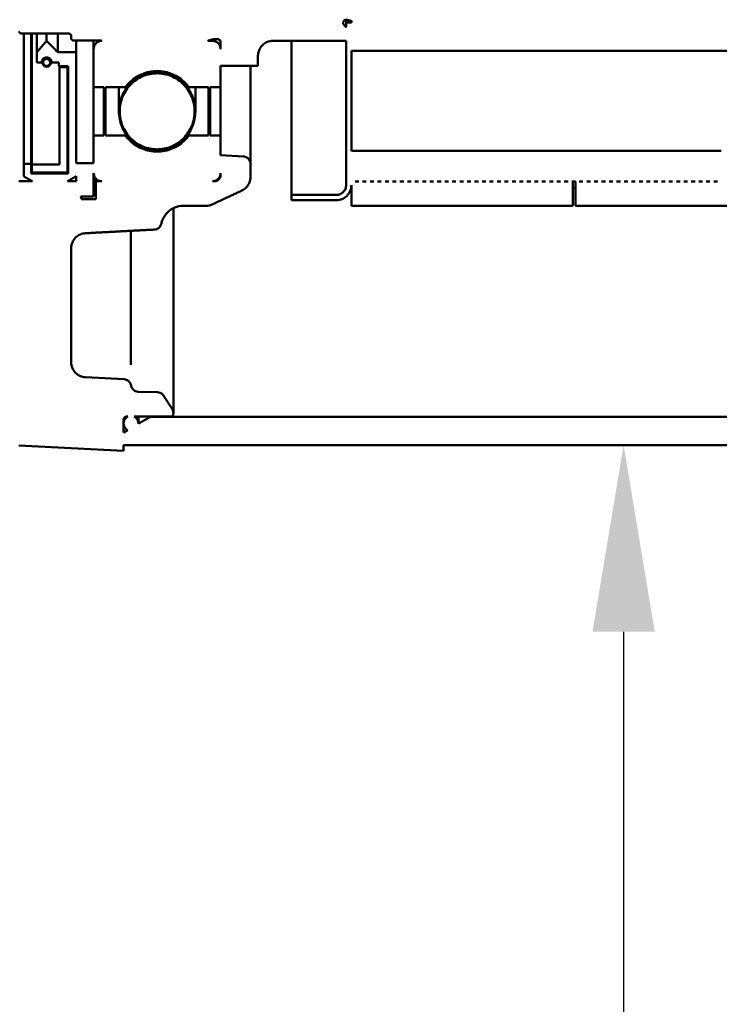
# Model space of a CAD drawing. Header units: inches. Extents: x 0 to 234, y 0 to 165.
# Tile 75 of 85: x 163.74 to 167.43, y 66.74 to 71.93. Entities that reach past the tile are written whole.
import ezdxf

# ---------------------------------------------------------------- set-up
doc = ezdxf.new("R2010")
doc.units = ezdxf.units.IN
doc.header["$LTSCALE"] = 10
doc.header["$MEASUREMENT"] = 0
doc.layers.add('Dimension (ANSI)', color=7, linetype='Continuous', lineweight=25)
doc.layers.add('Visible (ANSI)', color=7, linetype='Continuous', lineweight=50)
doc.styles.add('Note Text (ANSI)', font='arial.ttf')
doc.dimstyles.new('Default (ANSI)', dxfattribs={"dimscale": 10, "dimtxt": 0.12, "dimasz": 0.098425, "dimexe": 0.125, "dimexo": 0.0625, "dimgap": 0.031496, "dimtad": 0, "dimtih": 1, "dimtoh": 1, "dimrnd": 1e-08, "dimzin": 4, "dimdsep": 46, "dimtxsty": 'Note Text (ANSI)', "dimcen": 0.09, "dimdle": 0.393701, "dimclrd": 256, "dimclre": 256, "dimclrt": 256, "dimadec": 0, "dimazin": 1, "dimtfac": 1, "dimtofl": 0, "dimtmove": 0, "dimatfit": 3, "dimfxl": 1, "dimtolj": 1, "dimtzin": 4, "dimlwd": -1, "dimlwe": -1, "dimarcsym": 0})

# ---------------------------------------------------------------- blocks, each defined once
blk = doc.blocks.new('*D15')
at = {"layer": 'Defpoints', "color": 0, "transparency": 16777216}
for p in [(166.7157, 69.6912), (166.926, 69.6912), (161.8831, 57.1203)]:
    blk.add_point(p, dxfattribs=at)
at = {"layer": 'Dimension (ANSI)', "transparency": 16777216}
for p, q in [((166.926, 68.707), (166.926, 64.3334)), ((166.926, 58.1046), (166.926, 62.4781))]:
    blk.add_line(p, q, dxfattribs=at)
for points in [[(166.762, 68.707), (167.0901, 68.707), (166.926, 69.6912)], [(166.762, 58.1046), (167.0901, 58.1046), (166.926, 57.1203)]]:
    blk.add_solid(points, dxfattribs=at)
at = {"layer": 'Dimension (ANSI)', "transparency": 16777216, "insert": (165.1277, 64.0185), "char_height": 1.2, "attachment_point": 1, "style": 'Note Text (ANSI)'}
blk.add_mtext('\\A1;\\fArial|b0|i0;12.6"', dxfattribs=at)

msp = doc.modelspace()

# ---------------------------------------------------------------- linework, layer by layer
at = {"layer": 'Visible (ANSI)'}
for p, q in [((165.4638, 71.9176), (165.4638, 71.932)), ((165.4913, 71.9176), (165.4638, 71.9176)), ((165.4638, 71.9176), (165.4638, 71.8922)), ((165.4913, 71.9238), (165.4913, 71.9249)), ((165.4952, 71.9238), (165.4913, 71.9238)), ((165.4913, 71.9238), (165.4913, 71.9176)), ((163.7472, 71.86), (163.9992, 71.86)), ((163.7645, 71.86), (163.7645, 71.1724)), ((163.8039, 71.1724), (163.8039, 71.86)), ((163.8078, 71.86), (163.8078, 71.1684)), ((163.8334, 71.86), (163.8334, 71.7602)), ((163.8854, 71.86), (163.8854, 71.8212)), ((163.9444, 71.86), (163.9444, 71.7602)), ((164.015, 71.8437), (164.015, 71.8302)), ((164.0228, 71.822), (164.1724, 71.822)), ((164.0401, 71.822), (164.0401, 71.7602)), ((164.1331, 71.7764), (164.1331, 71.822)), ((164.1724, 71.822), (164.1724, 71.8212)), ((164.1724, 71.8212), (164.1764, 71.8212)), ((164.7591, 71.8212), (164.7354, 71.8212)), ((164.7648, 71.8294), (164.7866, 71.8294)), ((164.8024, 71.813), (164.8024, 71.7764)), ((165.078, 71.8212), (165.4638, 71.8212)), ((165.1764, 71.0091), (165.1764, 71.8212)), ((165.4638, 71.8212), (165.4638, 71.0607)), ((163.8334, 71.7602), (163.8334, 71.7068)), ((164.0401, 71.7602), (163.9444, 71.7602)), ((164.0401, 71.1763), (164.0401, 71.7602)), ((164.1331, 71.7764), (164.1331, 71.5763)), ((165.4913, 71.2405), (165.4913, 71.7684)), ((165.4913, 71.7684), (167.8535, 71.7684)), ((163.8334, 71.7068), (163.8594, 71.7068)), ((163.8633, 71.7209), (163.8633, 71.7068)), ((163.9074, 71.7068), (163.9074, 71.7209)), ((163.9113, 71.7068), (163.949, 71.7068)), ((163.949, 71.7068), (163.949, 71.6866)), ((164.9992, 71.6894), (164.9992, 71.74)), ((163.949, 71.6866), (163.9985, 71.6866)), ((163.953, 71.6866), (163.953, 71.6826)), ((163.9946, 71.6826), (163.953, 71.6826)), ((163.953, 71.6826), (163.953, 71.1684)), ((163.9946, 71.6826), (163.9946, 71.6866)), ((163.9946, 71.1264), (163.9946, 71.6826)), ((163.9985, 71.6866), (163.9985, 71.1225)), ((164.8024, 71.5763), (164.8024, 71.6894)), ((164.8024, 71.6894), (164.9992, 71.6894)), ((164.9598, 71.6894), (164.9598, 71.1719)), ((164.1331, 71.5763), (164.1864, 71.5763)), ((164.1331, 71.3215), (164.1331, 71.5763)), ((164.1864, 71.5763), (164.1864, 71.3215)), ((164.1963, 71.3215), (164.1963, 71.5763)), ((164.1963, 71.5763), (164.3004, 71.5763)), ((164.2664, 71.5763), (164.2664, 71.4487)), ((164.635, 71.5763), (164.7376, 71.5763)), ((164.669, 71.4487), (164.669, 71.5763)), ((164.7376, 71.5763), (164.7376, 71.3215)), ((164.7474, 71.3215), (164.7474, 71.5763)), ((164.7474, 71.5763), (164.8024, 71.5763)), ((164.8024, 71.5763), (164.8024, 71.3215)), ((164.3004, 71.3353), (164.3004, 71.3215)), ((164.635, 71.3215), (164.635, 71.3353)), ((164.1864, 71.3215), (164.1331, 71.3215)), ((164.1331, 71.3215), (164.1331, 71.1763)), ((164.3004, 71.3215), (164.1963, 71.3215)), ((164.7376, 71.3215), (164.635, 71.3215)), ((164.8024, 71.3215), (164.7474, 71.3215)), ((164.8024, 71.218), (164.8024, 71.3215)), ((165.511, 71.2405), (165.4913, 71.2405)), ((165.5307, 71.2405), (165.511, 71.2405)), ((165.5504, 71.2405), (165.5307, 71.2405)), ((165.5701, 71.2405), (165.5504, 71.2405)), ((165.5898, 71.2405), (165.5701, 71.2405)), ((165.6094, 71.2405), (165.5898, 71.2405)), ((165.6291, 71.2405), (165.6094, 71.2405)), ((165.6488, 71.2405), (165.6291, 71.2405)), ((165.6685, 71.2405), (165.6488, 71.2405)), ((165.6882, 71.2405), (165.6685, 71.2405)), ((165.7079, 71.2405), (165.6882, 71.2405)), ((165.7276, 71.2405), (165.7079, 71.2405)), ((165.7472, 71.2405), (165.7276, 71.2405)), ((165.7669, 71.2405), (165.7472, 71.2405)), ((165.7866, 71.2405), (165.7669, 71.2405)), ((165.8063, 71.2405), (165.7866, 71.2405)), ((165.826, 71.2405), (165.8063, 71.2405)), ((165.8457, 71.2405), (165.826, 71.2405)), ((165.8654, 71.2405), (165.8457, 71.2405)), ((165.885, 71.2405), (165.8654, 71.2405)), ((165.9047, 71.2405), (165.885, 71.2405)), ((165.9244, 71.2405), (165.9047, 71.2405)), ((165.9441, 71.2405), (165.9244, 71.2405)), ((165.9638, 71.2405), (165.9441, 71.2405)), ((165.9835, 71.2405), (165.9638, 71.2405)), ((166.0031, 71.2405), (165.9835, 71.2405)), ((166.0228, 71.2405), (166.0031, 71.2405)), ((166.0425, 71.2405), (166.0228, 71.2405)), ((166.0622, 71.2405), (166.0425, 71.2405)), ((166.0819, 71.2405), (166.0622, 71.2405)), ((166.1016, 71.2405), (166.0819, 71.2405)), ((166.1213, 71.2405), (166.1016, 71.2405)), ((166.1409, 71.2405), (166.1213, 71.2405)), ((166.1606, 71.2405), (166.1409, 71.2405)), ((166.1803, 71.2405), (166.1606, 71.2405)), ((166.2, 71.2405), (166.1803, 71.2405)), ((166.2197, 71.2405), (166.2, 71.2405)), ((166.2394, 71.2405), (166.2197, 71.2405)), ((166.2591, 71.2405), (166.2394, 71.2405)), ((166.2787, 71.2405), (166.2591, 71.2405)), ((166.2984, 71.2405), (166.2787, 71.2405)), ((166.3181, 71.2405), (166.2984, 71.2405)), ((166.3378, 71.2405), (166.3181, 71.2405)), ((166.3575, 71.2405), (166.3378, 71.2405)), ((166.3772, 71.2405), (166.3575, 71.2405)), ((166.3968, 71.2405), (166.3772, 71.2405)), ((166.4165, 71.2405), (166.3968, 71.2405)), ((166.4362, 71.2405), (166.4165, 71.2405)), ((166.4559, 71.2405), (166.4362, 71.2405)), ((166.4756, 71.2405), (166.4559, 71.2405)), ((166.4953, 71.2405), (166.4756, 71.2405)), ((166.515, 71.2405), (166.4953, 71.2405)), ((166.5346, 71.2405), (166.515, 71.2405)), ((166.5543, 71.2405), (166.5346, 71.2405)), ((166.574, 71.2405), (166.5543, 71.2405)), ((166.5937, 71.2405), (166.574, 71.2405)), ((166.6134, 71.2405), (166.5937, 71.2405)), ((166.6331, 71.2405), (166.6134, 71.2405)), ((166.6528, 71.2405), (166.6331, 71.2405)), ((166.6724, 71.2405), (166.6528, 71.2405)), ((166.6921, 71.2405), (166.6724, 71.2405)), ((166.7118, 71.2405), (166.6921, 71.2405)), ((166.7315, 71.2405), (166.7118, 71.2405)), ((166.7512, 71.2405), (166.7315, 71.2405)), ((166.7709, 71.2405), (166.7512, 71.2405)), ((166.7905, 71.2405), (166.7709, 71.2405)), ((166.8102, 71.2405), (166.7905, 71.2405)), ((166.8299, 71.2405), (166.8102, 71.2405)), ((166.8496, 71.2405), (166.8299, 71.2405)), ((166.8693, 71.2405), (166.8496, 71.2405)), ((166.889, 71.2405), (166.8693, 71.2405)), ((166.9087, 71.2405), (166.889, 71.2405)), ((166.9283, 71.2405), (166.9087, 71.2405)), ((166.948, 71.2405), (166.9283, 71.2405)), ((166.9677, 71.2405), (166.948, 71.2405)), ((166.9874, 71.2405), (166.9677, 71.2405)), ((167.0071, 71.2405), (166.9874, 71.2405)), ((167.0268, 71.2405), (167.0071, 71.2405)), ((167.0465, 71.2405), (167.0268, 71.2405)), ((167.0661, 71.2405), (167.0465, 71.2405)), ((167.0858, 71.2405), (167.0661, 71.2405)), ((167.1055, 71.2405), (167.0858, 71.2405)), ((167.1252, 71.2405), (167.1055, 71.2405)), ((167.1449, 71.2405), (167.1252, 71.2405)), ((167.1646, 71.2405), (167.1449, 71.2405)), ((167.1842, 71.2405), (167.1646, 71.2405)), ((167.2039, 71.2405), (167.1842, 71.2405)), ((167.2236, 71.2405), (167.2039, 71.2405)), ((167.2433, 71.2405), (167.2236, 71.2405)), ((167.263, 71.2405), (167.2433, 71.2405)), ((167.2827, 71.2405), (167.263, 71.2405)), ((167.3024, 71.2405), (167.2827, 71.2405)), ((167.322, 71.2405), (167.3024, 71.2405)), ((167.3417, 71.2405), (167.322, 71.2405)), ((167.3614, 71.2405), (167.3417, 71.2405)), ((167.3811, 71.2405), (167.3614, 71.2405)), ((167.4008, 71.2405), (167.3811, 71.2405)), ((167.4205, 71.2405), (167.4008, 71.2405)), ((167.4402, 71.2405), (167.4205, 71.2405)), ((163.8039, 71.1724), (163.7645, 71.1724)), ((163.7645, 71.1724), (163.7645, 71.107)), ((163.8039, 71.1225), (163.8039, 71.1724)), ((164.1331, 71.1763), (164.0401, 71.1763)), ((164.9225, 71.2116), (164.8024, 71.218)), ((164.9598, 71.1039), (164.9598, 71.1719)), ((163.9985, 71.1225), (163.8039, 71.1225)), ((163.953, 71.1684), (163.8078, 71.1684)), ((163.8078, 71.1684), (163.8078, 71.1264)), ((163.8078, 71.1264), (163.9946, 71.1264)), ((164.1331, 71.0012), (164.1331, 71.1242)), ((164.8024, 71.1242), (164.8024, 71.1123)), ((163.81, 71.0805), (163.7394, 71.0805)), ((164.0419, 71.0805), (163.9946, 71.0805)), ((164.0401, 71.107), (164.0401, 71.0874)), ((164.0401, 71.0874), (164.0419, 71.0805)), ((164.1453, 71.0938), (164.1453, 71.0805)), ((164.1764, 71.0805), (164.1453, 71.0805)), ((164.1453, 71.0805), (164.1453, 70.9871)), ((164.7709, 71.0805), (164.7591, 71.0805)), ((165.511, 71.0794), (165.511, 71.0802)), ((165.511, 71.0802), (165.5307, 71.0802)), ((165.5307, 71.0794), (165.511, 71.0794)), ((165.5307, 71.0802), (165.5307, 71.0794)), ((165.5504, 71.0802), (165.5701, 71.0802)), ((165.5504, 71.0794), (165.5504, 71.0802)), ((165.5701, 71.0794), (165.5504, 71.0794)), ((165.5701, 71.0802), (165.5701, 71.0794)), ((165.5898, 71.0794), (165.5898, 71.0802)), ((165.5898, 71.0802), (165.6094, 71.0802)), ((165.6094, 71.0794), (165.5898, 71.0794)), ((165.6094, 71.0802), (165.6094, 71.0794)), ((165.6291, 71.0794), (165.6291, 71.0802)), ((165.6291, 71.0802), (165.6488, 71.0802)), ((165.6488, 71.0794), (165.6291, 71.0794)), ((165.6488, 71.0802), (165.6488, 71.0794)), ((165.6685, 71.0794), (165.6685, 71.0802)), ((165.6685, 71.0802), (165.6882, 71.0802)), ((165.6882, 71.0794), (165.6685, 71.0794)), ((165.6882, 71.0802), (165.6882, 71.0794)), ((165.7079, 71.0794), (165.7079, 71.0802)), ((165.7079, 71.0802), (165.7276, 71.0802)), ((165.7276, 71.0794), (165.7079, 71.0794)), ((165.7276, 71.0802), (165.7276, 71.0794)), ((165.7472, 71.0794), (165.7472, 71.0802)), ((165.7472, 71.0802), (165.7669, 71.0802)), ((165.7669, 71.0794), (165.7472, 71.0794)), ((165.7669, 71.0802), (165.7669, 71.0794)), ((165.7866, 71.0794), (165.7866, 71.0802)), ((165.7866, 71.0802), (165.8063, 71.0802)), ((165.8063, 71.0794), (165.7866, 71.0794)), ((165.8063, 71.0802), (165.8063, 71.0794)), ((165.826, 71.0794), (165.826, 71.0802)), ((165.826, 71.0802), (165.8457, 71.0802)), ((165.8457, 71.0794), (165.826, 71.0794)), ((165.8457, 71.0802), (165.8457, 71.0794)), ((165.8654, 71.0794), (165.8654, 71.0802)), ((165.8654, 71.0802), (165.885, 71.0802)), ((165.885, 71.0794), (165.8654, 71.0794)), ((165.885, 71.0802), (165.885, 71.0794)), ((165.9047, 71.0794), (165.9047, 71.0802)), ((165.9047, 71.0802), (165.9244, 71.0802)), ((165.9244, 71.0794), (165.9047, 71.0794)), ((165.9244, 71.0802), (165.9244, 71.0794)), ((165.9441, 71.0794), (165.9441, 71.0802)), ((165.9441, 71.0802), (165.9638, 71.0802)), ((165.9638, 71.0794), (165.9441, 71.0794)), ((165.9638, 71.0802), (165.9638, 71.0794)), ((165.9835, 71.0794), (165.9835, 71.0802)), ((165.9835, 71.0802), (166.0031, 71.0802)), ((166.0031, 71.0794), (165.9835, 71.0794)), ((166.0031, 71.0802), (166.0031, 71.0794)), ((166.0228, 71.0794), (166.0228, 71.0802)), ((166.0228, 71.0802), (166.0425, 71.0802)), ((166.0425, 71.0794), (166.0228, 71.0794)), ((166.0425, 71.0802), (166.0425, 71.0794)), ((166.0622, 71.0794), (166.0622, 71.0802)), ((166.0622, 71.0802), (166.0819, 71.0802)), ((166.0819, 71.0794), (166.0622, 71.0794)), ((166.0819, 71.0802), (166.0819, 71.0794)), ((166.1016, 71.0794), (166.1016, 71.0802)), ((166.1016, 71.0802), (166.1213, 71.0802)), ((166.1213, 71.0794), (166.1016, 71.0794)), ((166.1213, 71.0802), (166.1213, 71.0794)), ((166.1409, 71.0794), (166.1409, 71.0802)), ((166.1409, 71.0802), (166.1606, 71.0802)), ((166.1606, 71.0794), (166.1409, 71.0794)), ((166.1606, 71.0802), (166.1606, 71.0794)), ((166.1803, 71.0794), (166.1803, 71.0802)), ((166.1803, 71.0802), (166.2, 71.0802)), ((166.2, 71.0794), (166.1803, 71.0794)), ((166.2, 71.0802), (166.2, 71.0794)), ((166.2197, 71.0794), (166.2197, 71.0802)), ((166.2197, 71.0802), (166.2394, 71.0802)), ((166.2394, 71.0794), (166.2197, 71.0794)), ((166.2394, 71.0802), (166.2394, 71.0794)), ((166.2591, 71.0794), (166.2591, 71.0802)), ((166.2591, 71.0802), (166.2787, 71.0802)), ((166.2787, 71.0794), (166.2591, 71.0794)), ((166.2787, 71.0802), (166.2787, 71.0794)), ((166.2984, 71.0794), (166.2984, 71.0802)), ((166.2984, 71.0802), (166.3181, 71.0802)), ((166.3181, 71.0794), (166.2984, 71.0794)), ((166.3181, 71.0802), (166.3181, 71.0794)), ((166.3378, 71.0794), (166.3378, 71.0802)), ((166.3378, 71.0802), (166.3575, 71.0802)), ((166.3575, 71.0794), (166.3378, 71.0794)), ((166.3575, 71.0802), (166.3575, 71.0794)), ((166.3772, 71.0794), (166.3772, 71.0802)), ((166.3772, 71.0802), (166.3968, 71.0802)), ((166.3968, 71.0794), (166.3772, 71.0794)), ((166.3968, 71.0802), (166.3968, 71.0794)), ((166.4165, 71.0794), (166.4165, 71.0802)), ((166.4165, 71.0802), (166.4362, 71.0802)), ((166.4362, 71.0794), (166.4165, 71.0794)), ((166.4362, 71.0802), (166.4362, 71.0794)), ((166.4559, 71.0794), (166.4559, 71.0802)), ((166.4559, 71.0802), (166.4756, 71.0802)), ((166.4756, 71.0794), (166.4559, 71.0794)), ((166.4756, 71.0802), (166.4756, 71.0794)), ((166.4953, 71.0794), (166.4953, 71.0802)), ((166.4953, 71.0802), (166.515, 71.0802)), ((166.515, 71.0794), (166.4953, 71.0794)), ((166.515, 71.0802), (166.515, 71.0794)), ((166.5346, 71.0794), (166.5346, 71.0802)), ((166.5346, 71.0802), (166.5543, 71.0802)), ((166.5543, 71.0794), (166.5346, 71.0794)), ((166.5543, 71.0802), (166.5543, 71.0794)), ((166.574, 71.0794), (166.574, 71.0802)), ((166.574, 71.0802), (166.5937, 71.0802)), ((166.5937, 71.0794), (166.574, 71.0794)), ((166.5937, 71.0802), (166.5937, 71.0794)), ((166.6134, 71.0794), (166.6134, 71.0802)), ((166.6134, 71.0802), (166.6331, 71.0802)), ((166.6331, 71.0794), (166.6134, 71.0794)), ((166.6331, 71.0802), (166.6331, 71.0794)), ((166.6528, 71.0794), (166.6528, 71.0802)), ((166.6528, 71.0802), (166.6724, 71.0802)), ((166.6587, 71.0794), (166.6528, 71.0794)), ((166.6587, 71.0802), (166.6587, 71.0794)), ((166.6587, 70.9515), (166.6587, 71.0794)), ((166.6724, 71.0802), (166.6724, 71.0794)), ((166.6724, 71.0794), (166.6724, 71.0782)), ((166.6724, 71.0782), (166.6724, 70.9515)), ((166.6921, 71.0794), (166.6921, 71.0802)), ((166.6921, 71.0802), (166.7118, 71.0802)), ((166.7118, 71.0794), (166.6921, 71.0794)), ((166.7118, 71.0802), (166.7118, 71.0794)), ((166.7315, 71.0802), (166.7512, 71.0802)), ((166.7315, 71.0794), (166.7315, 71.0802)), ((166.7512, 71.0794), (166.7315, 71.0794)), ((166.7512, 71.0802), (166.7512, 71.0794)), ((166.7709, 71.0794), (166.7709, 71.0802)), ((166.7709, 71.0802), (166.7905, 71.0802)), ((166.7905, 71.0794), (166.7709, 71.0794)), ((166.7905, 71.0802), (166.7905, 71.0794)), ((166.8102, 71.0794), (166.8102, 71.0802)), ((166.8102, 71.0802), (166.8299, 71.0802)), ((166.8299, 71.0794), (166.8102, 71.0794)), ((166.8299, 71.0802), (166.8299, 71.0794)), ((166.8496, 71.0794), (166.8496, 71.0802)), ((166.8496, 71.0802), (166.8693, 71.0802)), ((166.8693, 71.0794), (166.8496, 71.0794)), ((166.8693, 71.0802), (166.8693, 71.0794)), ((166.889, 71.0794), (166.889, 71.0802)), ((166.889, 71.0802), (166.9087, 71.0802)), ((166.9087, 71.0794), (166.889, 71.0794)), ((166.9087, 71.0802), (166.9087, 71.0794)), ((166.9283, 71.0794), (166.9283, 71.0802)), ((166.9283, 71.0802), (166.948, 71.0802)), ((166.948, 71.0794), (166.9283, 71.0794)), ((166.948, 71.0802), (166.948, 71.0794)), ((166.9677, 71.0794), (166.9677, 71.0802)), ((166.9677, 71.0802), (166.9874, 71.0802)), ((166.9874, 71.0794), (166.9677, 71.0794)), ((166.9874, 71.0802), (166.9874, 71.0794)), ((167.0071, 71.0794), (167.0071, 71.0802)), ((167.0071, 71.0802), (167.0268, 71.0802)), ((167.0268, 71.0794), (167.0071, 71.0794)), ((167.0268, 71.0802), (167.0268, 71.0794)), ((167.0465, 71.0794), (167.0465, 71.0802)), ((167.0465, 71.0802), (167.0661, 71.0802)), ((167.0661, 71.0794), (167.0465, 71.0794)), ((167.0661, 71.0802), (167.0661, 71.0794)), ((167.0858, 71.0794), (167.0858, 71.0802)), ((167.0858, 71.0802), (167.1055, 71.0802)), ((167.1055, 71.0794), (167.0858, 71.0794)), ((167.1055, 71.0802), (167.1055, 71.0794)), ((167.1252, 71.0794), (167.1252, 71.0802)), ((167.1252, 71.0802), (167.1449, 71.0802)), ((167.1449, 71.0794), (167.1252, 71.0794)), ((167.1449, 71.0802), (167.1449, 71.0794)), ((167.1646, 71.0794), (167.1646, 71.0802)), ((167.1646, 71.0802), (167.1842, 71.0802)), ((167.1842, 71.0794), (167.1646, 71.0794)), ((167.1842, 71.0802), (167.1842, 71.0794)), ((167.2039, 71.0794), (167.2039, 71.0802)), ((167.2039, 71.0802), (167.2236, 71.0802)), ((167.2236, 71.0794), (167.2039, 71.0794)), ((167.2236, 71.0802), (167.2236, 71.0794)), ((167.2433, 71.0794), (167.2433, 71.0802)), ((167.2433, 71.0802), (167.263, 71.0802)), ((167.263, 71.0794), (167.2433, 71.0794)), ((167.263, 71.0802), (167.263, 71.0794)), ((167.2827, 71.0794), (167.2827, 71.0802)), ((167.2827, 71.0802), (167.3024, 71.0802)), ((167.3024, 71.0794), (167.2827, 71.0794)), ((167.3024, 71.0802), (167.3024, 71.0794)), ((167.322, 71.0794), (167.322, 71.0802)), ((167.322, 71.0802), (167.3417, 71.0802)), ((167.3417, 71.0794), (167.322, 71.0794)), ((167.3417, 71.0802), (167.3417, 71.0794)), ((167.3614, 71.0794), (167.3614, 71.0802)), ((167.3614, 71.0802), (167.3811, 71.0802)), ((167.3811, 71.0794), (167.3614, 71.0794)), ((167.3811, 71.0802), (167.3811, 71.0794)), ((167.4008, 71.0794), (167.4008, 71.0802)), ((167.4008, 71.0802), (167.4205, 71.0802)), ((167.4205, 71.0794), (167.4008, 71.0794)), ((167.4205, 71.0802), (167.4205, 71.0794)), ((165.4913, 71.0607), (165.4913, 70.9515)), ((166.6724, 71.0457), (166.6587, 71.0457)), ((164.0656, 71.0012), (164.1331, 71.0012)), ((164.0693, 71.0012), (164.0693, 70.9871)), ((164.1453, 70.9871), (164.0693, 70.9871)), ((165.4126, 71.0091), (165.1764, 71.0091)), ((165.1764, 71.0091), (165.1764, 70.9814)), ((165.1764, 70.9814), (165.4126, 70.9814)), ((164.5534, 69.8596), (164.5534, 70.9394)), ((164.6055, 70.9516), (164.7258, 70.9516)), ((165.4913, 70.9515), (166.6587, 70.9515)), ((166.6724, 70.9515), (167.8398, 70.9515)), ((164.3299, 70.8148), (164.3299, 70.2511)), ((164.015, 70.127), (164.015, 70.7279)), ((164.3299, 70.2511), (164.3299, 70.1132)), ((164.3299, 70.1132), (164.3299, 70.1132)), ((164.2938, 70.0375), (164.0896, 70.0482)), ((164.4694, 69.9695), (164.3683, 69.9722)), ((164.2905, 69.8055), (164.2905, 69.8254)), ((164.3063, 69.8412), (164.3132, 69.8412)), ((164.3467, 69.8412), (164.5489, 69.8412)), ((164.3693, 69.8055), (164.3693, 69.8412)), ((164.4323, 69.84), (164.4323, 69.8412)), ((168.9992, 69.84), (164.4323, 69.84)), ((164.2905, 69.758), (164.2905, 69.8055)), ((164.3119, 69.7703), (164.2905, 69.758)), ((163.7394, 69.6891), (164.2905, 69.6603)), ((164.2905, 69.6603), (164.2905, 69.6912)), ((164.2905, 69.6912), (169.1409, 69.6912))]:
    msp.add_line(p, q, dxfattribs=at)
for points, knots in [([(165.4526, 71.9038), (165.4513, 71.9053), (165.45, 71.9073), (165.4485, 71.911), (165.448, 71.9134), (165.448, 71.9176), (165.4485, 71.92), (165.45, 71.9238), (165.4513, 71.9258), (165.4541, 71.9287), (165.456, 71.93), (165.4596, 71.9316), (165.4619, 71.932), (165.4651, 71.932), (165.4665, 71.9318), (165.4679, 71.9315)], [0.0298953, 0.0298953, 0.0298953, 0.0298953, 0.0448916, 0.0448916, 0.0606362, 0.0606362, 0.0764005, 0.0764005, 0.0918071, 0.0918071, 0.1067628, 0.1067628, 0.1213421, 0.1213421, 0.1311655, 0.1311655, 0.1311655, 0.1311655]), ([(163.9992, 71.86), (164.0011, 71.86), (164.0034, 71.8596), (164.007, 71.858), (164.0089, 71.8567), (164.0117, 71.8539), (164.013, 71.8519), (164.0145, 71.8481), (164.015, 71.8457), (164.015, 71.8437)], [-0.12074551, -0.12074551, -0.12074551, -0.12074551, -0.1061187, -0.1061187, -0.09119406, -0.09119406, -0.07591306, -0.07591306, -0.06034847, -0.06034847, -0.06034847, -0.06034847]), ([(164.1764, 71.8212), (164.1711, 71.8212), (164.1649, 71.8199), (164.155, 71.8158), (164.1497, 71.8121), (164.1421, 71.8044), (164.1385, 71.7988), (164.1343, 71.7886), (164.1331, 71.782), (164.1331, 71.7764)], [0.3309509, 0.3309509, 0.3309509, 0.3309509, 0.3712396, 0.3712396, 0.4122566, 0.4122566, 0.4541069, 0.4541069, 0.4965627, 0.4965627, 0.4965627, 0.4965627]), ([(164.8024, 71.7764), (164.8024, 71.782), (164.8011, 71.7886), (164.7969, 71.7988), (164.7933, 71.8044), (164.7857, 71.8121), (164.7804, 71.8158), (164.7706, 71.8199), (164.7643, 71.8212), (164.7591, 71.8212)], [0.1653391, 0.1653391, 0.1653391, 0.1653391, 0.207795, 0.207795, 0.2496452, 0.2496452, 0.2906622, 0.2906622, 0.3309509, 0.3309509, 0.3309509, 0.3309509]), ([(164.7866, 71.8294), (164.7886, 71.8294), (164.7908, 71.8289), (164.7944, 71.8274), (164.7964, 71.826), (164.7991, 71.8232), (164.8004, 71.8212), (164.8019, 71.8174), (164.8024, 71.8151), (164.8024, 71.813)], [-0.12054662, -0.12054662, -0.12054662, -0.12054662, -0.10577355, -0.10577355, -0.09072267, -0.09072267, -0.07561381, -0.07561381, -0.06025215, -0.06025215, -0.06025215, -0.06025215]), ([(164.9992, 71.74), (164.9992, 71.7501), (165.0015, 71.7619), (165.0091, 71.7805), (165.0156, 71.7906), (165.0295, 71.8047), (165.0392, 71.8113), (165.057, 71.8189), (165.0683, 71.8212), (165.078, 71.8212)], [0.3000589, 0.3000589, 0.3000589, 0.3000589, 0.3770025, 0.3770025, 0.4530274, 0.4530274, 0.527623, 0.527623, 0.6008975, 0.6008975, 0.6008975, 0.6008975]), ([(163.8594, 71.7068), (163.8594, 71.7101), (163.8601, 71.714), (163.8626, 71.7201), (163.8648, 71.7234), (163.8693, 71.7281), (163.8725, 71.7302), (163.8784, 71.7327), (163.8822, 71.7335), (163.8885, 71.7335), (163.8923, 71.7327), (163.8982, 71.7302), (163.9014, 71.7281), (163.9059, 71.7234), (163.9081, 71.7201), (163.9106, 71.714), (163.9113, 71.7101), (163.9113, 71.7068)], [0.098985, 0.098985, 0.098985, 0.098985, 0.1242742, 0.1242742, 0.1492488, 0.1492488, 0.1738183, 0.1738183, 0.1980439, 0.1980439, 0.2222695, 0.2222695, 0.246839, 0.246839, 0.2718136, 0.2718136, 0.2971028, 0.2971028, 0.2971028, 0.2971028]), ([(163.8854, 71.6842), (163.8881, 71.6842), (163.8912, 71.6848), (163.8962, 71.6869), (163.8989, 71.6888), (163.9028, 71.6927), (163.9046, 71.6955), (163.9068, 71.7007), (163.9074, 71.704), (163.9074, 71.7096), (163.9068, 71.7129), (163.9046, 71.7181), (163.9028, 71.7209), (163.8989, 71.7248), (163.8962, 71.7267), (163.8912, 71.7288), (163.888, 71.7294), (163.8826, 71.7294), (163.8794, 71.7288), (163.8744, 71.7266), (163.8717, 71.7248), (163.8678, 71.7208), (163.866, 71.718), (163.8639, 71.7129), (163.8633, 71.7096), (163.8633, 71.704), (163.8639, 71.7007), (163.866, 71.6956), (163.8678, 71.6928), (163.8717, 71.6888), (163.8744, 71.687), (163.8794, 71.6848), (163.8826, 71.6842), (163.8854, 71.6842)], [0, 0, 0, 0, 0.0205698, 0.0205698, 0.0413977, 0.0413977, 0.0625507, 0.0625507, 0.0839918, 0.0839918, 0.1054479, 0.1054479, 0.1266352, 0.1266352, 0.1474803, 0.1474803, 0.1680367, 0.1680367, 0.1887313, 0.1887313, 0.2097195, 0.2097195, 0.2307687, 0.2307687, 0.2520817, 0.2520817, 0.2733879, 0.2733879, 0.2944104, 0.2944104, 0.3153732, 0.3153732, 0.3360736, 0.3360736, 0.3360736, 0.3360736]), ([(163.8854, 71.6882), (163.8831, 71.6882), (163.8805, 71.6888), (163.8764, 71.6905), (163.8742, 71.692), (163.871, 71.6952), (163.8695, 71.6975), (163.8678, 71.7018), (163.8672, 71.7045), (163.8672, 71.7091), (163.8678, 71.7118), (163.8695, 71.7161), (163.871, 71.7184), (163.8742, 71.7216), (163.8764, 71.7231), (163.8805, 71.7249), (163.8831, 71.7254), (163.8876, 71.7254), (163.8902, 71.7249), (163.8943, 71.7231), (163.8965, 71.7216), (163.8997, 71.7184), (163.9012, 71.7161), (163.9029, 71.7118), (163.9035, 71.7091), (163.9035, 71.7045), (163.9029, 71.7018), (163.9012, 71.6975), (163.8997, 71.6952), (163.8965, 71.692), (163.8943, 71.6905), (163.8902, 71.6888), (163.8876, 71.6882), (163.8854, 71.6882)], [0, 0, 0, 0, 0.0168957, 0.0168957, 0.0340055, 0.0340055, 0.0513835, 0.0513835, 0.068997, 0.068997, 0.0866205, 0.0866205, 0.1040217, 0.1040217, 0.1211431, 0.1211431, 0.1380298, 0.1380298, 0.1549164, 0.1549164, 0.1720378, 0.1720378, 0.1894391, 0.1894391, 0.2070626, 0.2070626, 0.224676, 0.224676, 0.2420541, 0.2420541, 0.2591639, 0.2591639, 0.2760596, 0.2760596, 0.2760596, 0.2760596]), ([(164.4677, 71.2449), (164.4801, 71.2449), (164.4936, 71.2461), (164.5201, 71.2514), (164.533, 71.2555), (164.5559, 71.265), (164.568, 71.2714), (164.5905, 71.2866), (164.6009, 71.2953), (164.6185, 71.313), (164.6273, 71.3236), (164.6424, 71.3464), (164.6487, 71.3586), (164.6583, 71.3819), (164.6624, 71.3952), (164.6678, 71.4222), (164.669, 71.436), (164.669, 71.4614), (164.6678, 71.4752), (164.6624, 71.5024), (164.6583, 71.5156), (164.6487, 71.539), (164.6423, 71.5513), (164.6272, 71.5743), (164.6184, 71.585), (164.6008, 71.6028), (164.5903, 71.6117), (164.5678, 71.627), (164.5557, 71.6334), (164.5328, 71.643), (164.5199, 71.6471), (164.4935, 71.6524), (164.4801, 71.6537), (164.4554, 71.6537), (164.4419, 71.6524), (164.4155, 71.6471), (164.4026, 71.643), (164.3797, 71.6334), (164.3677, 71.627), (164.3451, 71.6117), (164.3347, 71.6028), (164.317, 71.585), (164.3082, 71.5743), (164.2931, 71.5513), (164.2867, 71.539), (164.2771, 71.5156), (164.273, 71.5024), (164.2677, 71.4752), (164.2664, 71.4614), (164.2664, 71.436), (164.2677, 71.4222), (164.273, 71.3952), (164.2771, 71.3819), (164.2867, 71.3586), (164.293, 71.3464), (164.3081, 71.3236), (164.3169, 71.313), (164.3345, 71.2953), (164.3449, 71.2866), (164.3675, 71.2714), (164.3795, 71.265), (164.4024, 71.2555), (164.4154, 71.2514), (164.4418, 71.2461), (164.4553, 71.2449), (164.4677, 71.2449)], [0, 0, 0, 0, 0.094294, 0.094294, 0.188588, 0.188588, 0.283382, 0.283382, 0.378176, 0.378176, 0.473696, 0.473696, 0.569217, 0.569217, 0.665586, 0.665586, 0.761955, 0.761955, 0.858587, 0.858587, 0.955219, 0.955219, 1.051368, 1.051368, 1.147516, 1.147516, 1.242638, 1.242638, 1.33776, 1.33776, 1.431799, 1.431799, 1.525839, 1.525839, 1.619878, 1.619878, 1.713918, 1.713918, 1.80904, 1.80904, 1.904162, 1.904162, 2.00031, 2.00031, 2.096459, 2.096459, 2.193091, 2.193091, 2.289723, 2.289723, 2.386092, 2.386092, 2.482461, 2.482461, 2.577981, 2.577981, 2.673502, 2.673502, 2.768296, 2.768296, 2.86309, 2.86309, 2.957384, 2.957384, 3.051678, 3.051678, 3.051678, 3.051678]), ([(164.4677, 71.2489), (164.4556, 71.2489), (164.4423, 71.2501), (164.4164, 71.2553), (164.4037, 71.2593), (164.3812, 71.2686), (164.3694, 71.2749), (164.3473, 71.2897), (164.3371, 71.2983), (164.3198, 71.3157), (164.3113, 71.3261), (164.2964, 71.3484), (164.2902, 71.3604), (164.2808, 71.3832), (164.2768, 71.3962), (164.2716, 71.4227), (164.2704, 71.4363), (164.2704, 71.4611), (164.2716, 71.4747), (164.2768, 71.5013), (164.2809, 71.5143), (164.2903, 71.5373), (164.2965, 71.5493), (164.3114, 71.5718), (164.32, 71.5823), (164.3373, 71.5998), (164.3475, 71.6085), (164.3696, 71.6235), (164.3815, 71.6298), (164.4039, 71.6392), (164.4165, 71.6432), (164.4424, 71.6484), (164.4556, 71.6496), (164.4798, 71.6496), (164.493, 71.6484), (164.5189, 71.6432), (164.5315, 71.6392), (164.554, 71.6298), (164.5658, 71.6235), (164.5879, 71.6085), (164.5982, 71.5998), (164.6155, 71.5823), (164.6241, 71.5718), (164.6389, 71.5493), (164.6452, 71.5373), (164.6546, 71.5143), (164.6586, 71.5013), (164.6638, 71.4747), (164.6651, 71.4611), (164.6651, 71.4363), (164.6638, 71.4227), (164.6586, 71.3962), (164.6546, 71.3832), (164.6452, 71.3604), (164.639, 71.3484), (164.6242, 71.3261), (164.6156, 71.3157), (164.5983, 71.2983), (164.5881, 71.2897), (164.566, 71.2749), (164.5542, 71.2686), (164.5317, 71.2593), (164.519, 71.2553), (164.4931, 71.2501), (164.4798, 71.2489), (164.4677, 71.2489)], [0, 0, 0, 0, 0.092448, 0.092448, 0.184897, 0.184897, 0.277838, 0.277838, 0.370779, 0.370779, 0.464435, 0.464435, 0.558092, 0.558092, 0.652578, 0.652578, 0.747064, 0.747064, 0.841803, 0.841803, 0.936542, 0.936542, 1.030801, 1.030801, 1.125061, 1.125061, 1.218316, 1.218316, 1.311572, 1.311572, 1.403776, 1.403776, 1.49598, 1.49598, 1.588185, 1.588185, 1.680389, 1.680389, 1.773644, 1.773644, 1.8669, 1.8669, 1.961159, 1.961159, 2.055419, 2.055419, 2.150158, 2.150158, 2.244897, 2.244897, 2.339383, 2.339383, 2.433869, 2.433869, 2.527525, 2.527525, 2.621182, 2.621182, 2.714123, 2.714123, 2.807064, 2.807064, 2.899512, 2.899512, 2.991961, 2.991961, 2.991961, 2.991961]), ([(164.3004, 71.5763), (164.3067, 71.5848), (164.3135, 71.5927), (164.3295, 71.6089), (164.3403, 71.6181), (164.3637, 71.634), (164.3763, 71.6407), (164.4001, 71.6506), (164.4135, 71.6549), (164.4409, 71.6604), (164.4549, 71.6617), (164.4805, 71.6617), (164.4945, 71.6604), (164.5219, 71.6549), (164.5353, 71.6506), (164.5591, 71.6407), (164.5717, 71.634), (164.5951, 71.6181), (164.606, 71.6089), (164.6219, 71.5927), (164.6288, 71.5848), (164.635, 71.5763)], [1.1180598, 1.1180598, 1.1180598, 1.1180598, 1.1924294, 1.1924294, 1.2912844, 1.2912844, 1.3901393, 1.3901393, 1.4878489, 1.4878489, 1.5855585, 1.5855585, 1.6832681, 1.6832681, 1.7809777, 1.7809777, 1.8798327, 1.8798327, 1.9786876, 1.9786876, 2.0530573, 2.0530573, 2.0530573, 2.0530573]), ([(164.635, 71.3215), (164.6288, 71.3131), (164.622, 71.3053), (164.6061, 71.2893), (164.5953, 71.2802), (164.5719, 71.2645), (164.5594, 71.2579), (164.5356, 71.248), (164.5221, 71.2437), (164.4946, 71.2382), (164.4806, 71.237), (164.4677, 71.237), (164.4549, 71.237), (164.4408, 71.2382), (164.4133, 71.2437), (164.3999, 71.248), (164.3761, 71.2579), (164.3635, 71.2645), (164.3401, 71.2802), (164.3293, 71.2893), (164.3134, 71.3053), (164.3066, 71.3131), (164.3004, 71.3215)], [-0.4663959, -0.4663959, -0.4663959, -0.4663959, -0.3929688, -0.3929688, -0.2944703, -0.2944703, -0.1959718, -0.1959718, -0.0979859, -0.0979859, 0, 0, 0, 0.0979859, 0.0979859, 0.1959718, 0.1959718, 0.2944703, 0.2944703, 0.3929688, 0.3929688, 0.4663959, 0.4663959, 0.4663959, 0.4663959]), ([(164.9598, 71.1719), (164.9598, 71.1768), (164.9587, 71.1826), (164.955, 71.1916), (164.9517, 71.1965), (164.9449, 71.2035), (164.94, 71.2067), (164.9317, 71.2102), (164.9269, 71.2114), (164.9225, 71.2116)], [0.1487643, 0.1487643, 0.1487643, 0.1487643, 0.1861556, 0.1861556, 0.2233793, 0.2233793, 0.2605644, 0.2605644, 0.2924427, 0.2924427, 0.2924427, 0.2924427]), ([(164.1331, 71.1242), (164.1331, 71.1188), (164.1343, 71.1124), (164.1384, 71.1025), (164.142, 71.0971), (164.1496, 71.0895), (164.1549, 71.0859), (164.1648, 71.0818), (164.171, 71.0805), (164.1764, 71.0805)], [-0.1635893, -0.1635893, -0.1635893, -0.1635893, -0.122405, -0.122405, -0.0814072, -0.0814072, -0.0406197, -0.0406197, 0, 0, 0, 0]), ([(164.7591, 71.0805), (164.7644, 71.0805), (164.7707, 71.0818), (164.7805, 71.0859), (164.7858, 71.0895), (164.7934, 71.0971), (164.797, 71.1025), (164.8011, 71.1124), (164.8024, 71.1188), (164.8024, 71.1242)], [0, 0, 0, 0, 0.0406197, 0.0406197, 0.0814072, 0.0814072, 0.122405, 0.122405, 0.1635893, 0.1635893, 0.1635893, 0.1635893]), ([(164.8024, 71.1123), (164.8024, 71.1084), (164.8014, 71.1037), (164.7985, 71.0965), (164.7959, 71.0926), (164.7904, 71.087), (164.7865, 71.0844), (164.7793, 71.0814), (164.7747, 71.0805), (164.7709, 71.0805)], [-0.1189691, -0.1189691, -0.1189691, -0.1189691, -0.0890216, -0.0890216, -0.059206, -0.059206, -0.029542, -0.029542, 0, 0, 0, 0]), ([(164.9144, 71.032), (164.9224, 71.0358), (164.9306, 71.0416), (164.9436, 71.0546), (164.9501, 71.0644), (164.9576, 71.0825), (164.9598, 71.0941), (164.9598, 71.1039)], [0.0826578, 0.0826578, 0.0826578, 0.0826578, 0.148014, 0.148014, 0.2225253, 0.2225253, 0.2973743, 0.2973743, 0.2973743, 0.2973743]), ([(165.4638, 71.0607), (165.4638, 71.0543), (165.4623, 71.0468), (165.4574, 71.035), (165.4532, 71.0287), (165.4443, 71.0197), (165.438, 71.0154), (165.4263, 71.0106), (165.4189, 71.0091), (165.4126, 71.0091)], [-0.1932601, -0.1932601, -0.1932601, -0.1932601, -0.1446356, -0.1446356, -0.096213, -0.096213, -0.0480167, -0.0480167, 0, 0, 0, 0]), ([(165.4126, 70.9814), (165.4223, 70.9814), (165.4337, 70.9836), (165.4517, 70.9911), (165.4614, 70.9977), (165.4751, 71.0115), (165.4816, 71.0213), (165.4891, 71.0393), (165.4913, 71.0509), (165.4913, 71.0607)], [0, 0, 0, 0, 0.074015, 0.074015, 0.1482978, 0.1482978, 0.2226439, 0.2226439, 0.2973055, 0.2973055, 0.2973055, 0.2973055]), ([(164.49, 70.8575), (164.4915, 70.8648), (164.4938, 70.872), (164.502, 70.8919), (164.5118, 70.9065), (164.5324, 70.9272), (164.5469, 70.937), (164.5738, 70.9482), (164.591, 70.9516), (164.6055, 70.9516)], [0.5050525, 0.5050525, 0.5050525, 0.5050525, 0.5574676, 0.5574676, 0.6691205, 0.6691205, 0.7803459, 0.7803459, 0.8911885, 0.8911885, 0.8911885, 0.8911885]), ([(164.7258, 70.9516), (164.7355, 70.9516), (164.747, 70.9539), (164.757, 70.9581), (164.758, 70.9585), (164.7591, 70.9591)], [0, 0, 0, 0, 0.07388289, 0.07388289, 0.08265349, 0.08265349, 0.08265349, 0.08265349]), ([(164.4535, 70.8262), (164.4579, 70.8264), (164.4627, 70.8275), (164.471, 70.831), (164.4759, 70.8343), (164.4827, 70.8412), (164.486, 70.846), (164.4887, 70.8527), (164.4895, 70.8551), (164.49, 70.8575)], [0.0051207, 0.0051207, 0.0051207, 0.0051207, 0.0369546, 0.0369546, 0.0740188, 0.0740188, 0.1112192, 0.1112192, 0.1286901, 0.1286901, 0.1286901, 0.1286901]), ([(164.015, 70.7279), (164.015, 70.7377), (164.0172, 70.7493), (164.0247, 70.7673), (164.0312, 70.7771), (164.0449, 70.7909), (164.0546, 70.7974), (164.0713, 70.8043), (164.0809, 70.8065), (164.0896, 70.807)], [0.2969312, 0.2969312, 0.2969312, 0.2969312, 0.3714936, 0.3714936, 0.4458715, 0.4458715, 0.5200031, 0.5200031, 0.5836797, 0.5836797, 0.5836797, 0.5836797]), ([(164.0896, 70.0482), (164.0809, 70.0487), (164.0713, 70.0509), (164.0546, 70.0578), (164.0449, 70.0643), (164.0312, 70.0781), (164.0247, 70.0878), (164.0172, 70.1058), (164.015, 70.1173), (164.015, 70.127)], [0.0102414, 0.0102414, 0.0102414, 0.0102414, 0.0739832, 0.0739832, 0.1480683, 0.1480683, 0.2222811, 0.2222811, 0.2966071, 0.2966071, 0.2966071, 0.2966071]), ([(164.3305, 70.0048), (164.33, 70.0078), (164.3291, 70.0107), (164.3262, 70.0177), (164.323, 70.0225), (164.3161, 70.0294), (164.3113, 70.0327), (164.3029, 70.0361), (164.2981, 70.0372), (164.2938, 70.0375)], [0.1646842, 0.1646842, 0.1646842, 0.1646842, 0.1854366, 0.1854366, 0.2225399, 0.2225399, 0.2595831, 0.2595831, 0.2914552, 0.2914552, 0.2914552, 0.2914552]), ([(164.3683, 69.9722), (164.3636, 69.9723), (164.3584, 69.9734), (164.3497, 69.977), (164.3449, 69.9803), (164.338, 69.9871), (164.3348, 69.992), (164.3319, 69.999), (164.331, 70.0019), (164.3305, 70.0048)], [0.0025873, 0.0025873, 0.0025873, 0.0025873, 0.0369938, 0.0369938, 0.0740356, 0.0740356, 0.1111363, 0.1111363, 0.1318885, 0.1318885, 0.1318885, 0.1318885]), ([(164.5014, 69.9516), (164.4999, 69.9539), (164.4981, 69.9561), (164.4928, 69.9614), (164.488, 69.9647), (164.4793, 69.9683), (164.4741, 69.9694), (164.4694, 69.9695)], [0.20276982, 0.20276982, 0.20276982, 0.20276982, 0.22247251, 0.22247251, 0.25953808, 0.25953808, 0.29396855, 0.29396855, 0.29396855, 0.29396855]), ([(164.5489, 69.8412), (164.5495, 69.8423), (164.55, 69.8434), (164.5523, 69.849), (164.5534, 69.8548), (164.5534, 69.8645), (164.5523, 69.8702), (164.5496, 69.8768), (164.5484, 69.879), (164.5471, 69.8811)], [0.1020675, 0.1020675, 0.1020675, 0.1020675, 0.1111506, 0.1111506, 0.1482661, 0.1482661, 0.1853822, 0.1853822, 0.2027541, 0.2027541, 0.2027541, 0.2027541]), ([(164.2905, 69.8254), (164.2905, 69.8273), (164.291, 69.8296), (164.2925, 69.8332), (164.2938, 69.8352), (164.2965, 69.8379), (164.2985, 69.8392), (164.3021, 69.8407), (164.3044, 69.8412), (164.3063, 69.8412)], [0.05930522, 0.05930522, 0.05930522, 0.05930522, 0.07415064, 0.07415064, 0.08897907, 0.08897907, 0.10380376, 0.10380376, 0.11861111, 0.11861111, 0.11861111, 0.11861111]), ([(164.3132, 69.8412), (164.3092, 69.8393), (164.3051, 69.8364), (164.2987, 69.8299), (164.2954, 69.8251), (164.2917, 69.8161), (164.2905, 69.8103), (164.2905, 69.8006), (164.2917, 69.7948), (164.2954, 69.7858), (164.2987, 69.781), (164.3048, 69.7748), (164.3083, 69.7722), (164.3119, 69.7703)], [0.3381328, 0.3381328, 0.3381328, 0.3381328, 0.3705606, 0.3705606, 0.4076528, 0.4076528, 0.4447864, 0.4447864, 0.4819188, 0.4819188, 0.5190083, 0.5190083, 0.5481322, 0.5481322, 0.5481322, 0.5481322]), ([(164.3692, 69.8035), (164.3693, 69.8042), (164.3693, 69.8048), (164.3693, 69.8103), (164.3682, 69.8161), (164.3644, 69.8251), (164.3612, 69.8299), (164.3547, 69.8364), (164.3507, 69.8393), (164.3467, 69.8412)], [0.1434036, 0.1434036, 0.1434036, 0.1434036, 0.1482594, 0.1482594, 0.1853718, 0.1853718, 0.2224428, 0.2224428, 0.2549131, 0.2549131, 0.2549131, 0.2549131])]:
    msp.add_open_spline(points, degree=3, knots=knots, dxfattribs=at)
for points, weights in [([(165.4638, 71.8922), (165.4582, 71.8981), (165.4526, 71.9038)], [1, 1.00004476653, 1]), ([(165.4679, 71.9315), (165.4815, 71.9276), (165.4952, 71.9238)], [1, 1.00002154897, 1]), ([(163.7394, 71.8682), (163.7433, 71.8641), (163.7472, 71.86)], [1, 1.00002001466, 1]), ([(163.8854, 71.8212), (163.8605, 71.792), (163.8334, 71.7602)], [1, 1.00090172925, 1]), ([(163.9444, 71.7602), (163.9136, 71.792), (163.8854, 71.8212)], [1, 1.00090172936, 1]), ([(164.015, 71.8302), (164.0189, 71.8261), (164.0228, 71.822)], [1, 1.00001780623, 1]), ([(164.7354, 71.8212), (164.7502, 71.8253), (164.7648, 71.8294)], [1, 1.00001771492, 1]), ([(163.7645, 71.107), (163.787, 71.0939), (163.81, 71.0805)], [1, 1.00004453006, 1]), ([(163.9946, 71.0805), (164.0175, 71.0939), (164.0401, 71.107)], [1, 1.00004452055, 1]), ([(164.7591, 70.9591), (164.8386, 70.9964), (164.9144, 71.032)], [1, 1.00029483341, 1]), ([(164.0693, 70.9871), (164.0674, 70.9942), (164.0656, 71.0012)], [1, 1.00007474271, 1.00012756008]), ([(164.0896, 70.807), (164.2726, 70.8167), (164.4535, 70.8262)], [1, 1.000016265, 1]), ([(164.5471, 69.8811), (164.5239, 69.9168), (164.5014, 69.9516)], [1, 1.00009342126, 1]), ([(164.4323, 69.84), (164.401, 69.8219), (164.3692, 69.8035)], [1, 1.00002328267, 1])]:
    msp.add_rational_spline(points, weights, degree=2, dxfattribs=at)
msp.add_open_spline([(164.3303, 70.8197), (164.3301, 70.8182), (164.3299, 70.8165), (164.3299, 70.8148)], degree=3, dxfattribs=at)

# ---------------------------------------------------------------- dimensions: what is measured, and where the dimension line sits
at = {"layer": 'Dimension (ANSI)'}
dim = msp.add_linear_dim(base=(166.926, 69.6912), p1=(161.8831, 57.1203), p2=(166.7157, 69.6912), angle=90, text='\\fArial|b0|i0;<>"', dimstyle='Default (ANSI)', override={"dimgap": 0.031496, "dimdec": 1, "dimse1": 1, "dimse2": 1, "dimtol": 0, "dimlim": 0, "dimtp": 0, "dimtm": 0, "dimtdec": 2, "dimatfit": 1}, dxfattribs=at)
dim.commit()
dim.dimension.update_dxf_attribs({"geometry": '*D15', "text_midpoint": (166.926, 63.4058), "dimtype": 160})

doc.saveas('drawing.dxf')
